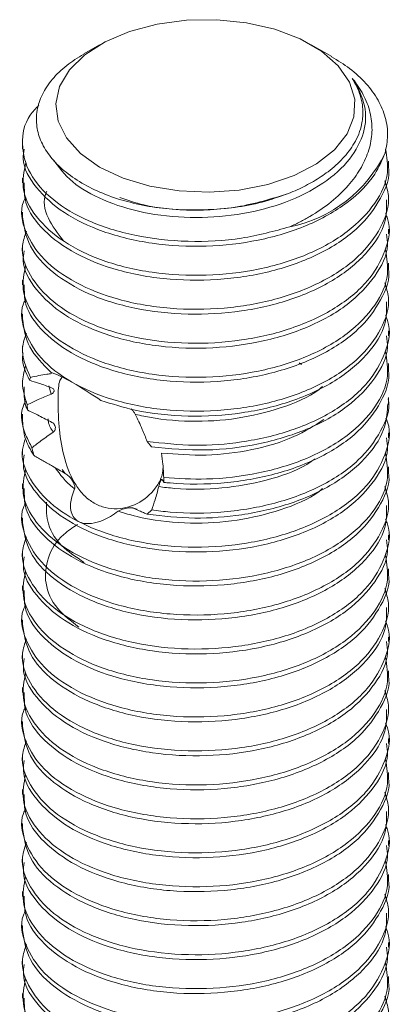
# Model space of a CAD drawing. Header units: millimetres. Extents: x 0 to 210, y 0 to 297.
# Tile 13 of 24: x 174.97 to 182.42, y 169.4 to 189.12. Entities that reach past the tile are written whole.
import ezdxf

# ---------------------------------------------------------------- set-up
doc = ezdxf.new("R2010")
doc.units = ezdxf.units.MM

msp = doc.modelspace()

# ---------------------------------------------------------------- linework, layer by layer
at = {"color": 7, "linetype": 'Continuous', "lineweight": 15}
for p, q in [((176.572, 188.618), (176.253, 188.434)), ((181.226, 188.381), (180.815, 188.618)), ((175.027, 186.627), (175.027, 186.529)), ((182.36, 186.189), (182.36, 186.287)), ((175.027, 185.947), (175.027, 185.849)), ((182.36, 185.509), (182.36, 185.606)), ((175.027, 185.266), (175.027, 185.168)), ((182.36, 184.828), (182.36, 184.926)), ((175.027, 184.586), (175.027, 184.488)), ((182.36, 184.147), (182.36, 184.246)), ((175.027, 183.905), (175.027, 183.807)), ((182.36, 183.467), (182.36, 183.565)), ((175.027, 183.225), (175.027, 183.127)), ((182.36, 182.787), (182.36, 182.885)), ((175.027, 182.578), (175.027, 182.446)), ((180.618, 182.21), (180.569, 182.245)), ((182.36, 182.106), (182.36, 182.231)), ((175.027, 181.89), (175.027, 181.766)), ((175.167, 181.898), (175.188, 181.956)), ((175.599, 181.619), (175.553, 181.783)), ((182.36, 181.426), (182.36, 181.552)), ((175.126, 181.302), (175.123, 181.407)), ((175.027, 181.22), (175.027, 181.085)), ((177.526, 180.673), (177.61, 180.562)), ((182.36, 180.745), (182.36, 180.843)), ((175.027, 180.503), (175.027, 180.405)), ((175.252, 180.394), (175.217, 180.546)), ((175.883, 180.032), (175.825, 180.111)), ((182.36, 180.065), (182.36, 180.163)), ((175.027, 179.823), (175.027, 179.725)), ((177.324, 179.318), (177.245, 179.336)), ((177.616, 179.299), (177.527, 179.214)), ((182.36, 179.385), (182.36, 179.482)), ((175.027, 179.142), (175.027, 179.044)), ((182.36, 178.704), (182.36, 178.802)), ((175.027, 178.461), (175.027, 178.364)), ((182.36, 178.023), (182.36, 178.121)), ((175.027, 177.781), (175.027, 177.683)), ((182.36, 177.343), (182.36, 177.441)), ((175.027, 177.101), (175.027, 177.003)), ((182.36, 176.663), (182.36, 176.761)), ((175.027, 176.42), (175.027, 176.323)), ((182.36, 175.982), (182.36, 176.08)), ((175.027, 175.74), (175.027, 175.642)), ((182.36, 175.302), (182.36, 175.399)), ((175.027, 175.059), (175.027, 174.961)), ((182.36, 174.621), (182.36, 174.719)), ((175.027, 174.379), (175.027, 174.281)), ((182.36, 173.941), (182.36, 174.039)), ((175.027, 173.699), (175.027, 173.601)), ((182.36, 173.26), (182.36, 173.358)), ((175.027, 173.018), (175.027, 172.92)), ((182.36, 172.58), (182.36, 172.678)), ((175.027, 172.337), (175.027, 172.24)), ((182.36, 171.899), (182.36, 171.997)), ((175.027, 171.657), (175.027, 171.559)), ((182.36, 171.219), (182.36, 171.317)), ((175.027, 170.977), (175.027, 170.879)), ((182.36, 170.539), (182.36, 170.637)), ((175.027, 170.296), (175.027, 170.198)), ((182.36, 169.858), (182.36, 169.956)), ((175.027, 169.616), (175.027, 169.518))]:
    msp.add_line(p, q, dxfattribs=at)
at = {"color": 7, "linetype": 'Continuous', "lineweight": 15, "flags": 128}
msp.add_lwpolyline([(176.572, 186.169), (177.042, 185.947), (177.58, 185.785), (178.164, 185.689), (178.769, 185.662), (179.371, 185.706), (179.946, 185.82), (180.469, 185.997), (180.919, 186.232), (181.279, 186.515), (181.532, 186.833), (181.669, 187.175), (181.685, 187.525), (181.578, 187.87), (181.352, 188.195), (181.018, 188.488), (180.589, 188.736), (180.082, 188.928), (179.519, 189.058), (178.921, 189.12), (178.314, 189.111), (177.723, 189.032), (177.171, 188.886), (176.682, 188.678), (176.275, 188.418), (175.967, 188.116), (175.771, 187.785), (175.694, 187.437), (175.74, 187.088), (175.907, 186.751), (176.188, 186.44), (176.572, 186.169)], dxfattribs=at)
at = {"color": 7, "linetype": 'Continuous', "lineweight": 15}
msp.add_arc((179.851, 187.633), 2.715, 281.3886, 334.118, dxfattribs=at)
for points, knots in [([(176.255, 188.431), (176.136, 188.358), (175.891, 188.205), (175.612, 187.929), (175.41, 187.626), (175.304, 187.303), (175.299, 186.981), (175.392, 186.664), (175.577, 186.366), (175.852, 186.088), (176.203, 185.843), (176.629, 185.633), (177.107, 185.472), (177.629, 185.361), (178.17, 185.305), (178.727, 185.301), (179.285, 185.352), (179.844, 185.457), (180.185, 185.578), (180.358, 185.639)], [0, 0, 0, 0, 0.055504, 0.114893, 0.176005, 0.235401, 0.296609, 0.354608, 0.414297, 0.472172, 0.531726, 0.589606, 0.649244, 0.705849, 0.764111, 0.820472, 0.878468, 0.938211, 1, 1, 1, 1]), ([(182.294, 186.448), (182.318, 186.565), (182.366, 186.803), (182.313, 187.161), (182.168, 187.513), (181.925, 187.844), (181.612, 188.14), (181.347, 188.301), (181.223, 188.376)], [0, 0, 0, 0, 0.1677926, 0.3402909, 0.5080834, 0.6805817, 0.8510681, 1, 1, 1, 1]), ([(181.702, 187.866), (181.784, 187.688), (181.944, 187.337), (181.874, 186.781), (181.566, 186.248), (180.996, 185.769), (180.226, 185.407), (179.33, 185.194), (178.378, 185.133), (177.443, 185.234), (176.631, 185.487), (175.98, 185.86), (175.748, 186.171), (175.63, 186.329)], [0, 0, 0, 0, 0.087725, 0.173219, 0.263153, 0.356757, 0.450362, 0.540296, 0.63213, 0.726252, 0.818536, 0.90822, 1, 1, 1, 1]), ([(180.358, 185.639), (180.417, 185.664), (180.594, 185.737), (180.867, 185.879), (181.182, 186.088), (181.465, 186.342), (181.658, 186.6), (181.771, 186.83), (181.822, 186.999), (181.846, 187.148), (181.851, 187.271), (181.844, 187.389), (181.825, 187.5), (181.795, 187.609), (181.746, 187.742), (181.691, 187.848), (181.649, 187.918), (181.641, 187.934), (181.638, 187.94), (181.637, 187.943), (181.637, 187.944), (181.637, 187.944), (181.637, 187.944), (181.638, 187.944), (181.639, 187.943), (181.64, 187.942), (181.643, 187.939), (181.653, 187.929), (181.667, 187.912), (181.682, 187.893), (181.692, 187.879), (181.697, 187.873), (181.7, 187.869), (181.701, 187.868), (181.702, 187.867), (181.702, 187.866), (181.702, 187.866), (181.702, 187.866), (181.702, 187.866), (181.702, 187.866), (181.702, 187.866), (181.702, 187.866), (181.702, 187.866), (181.702, 187.866)], [0, 0, 0, 0, 0.046089, 0.138417, 0.232381, 0.349224, 0.469456, 0.540891, 0.613085, 0.660109, 0.707344, 0.749853, 0.792511, 0.833478, 0.874567, 0.94748, 0.961206, 0.966961, 0.969762, 0.970769, 0.97174, 0.972203, 0.972569, 0.972823, 0.973077, 0.973387, 0.973921, 0.975611, 0.983423, 0.991701, 0.99585, 0.997925, 0.998962, 0.999481, 0.999741, 0.99987, 0.999935, 0.999968, 0.999984, 0.999992, 0.999996, 0.999998, 1, 1, 1, 1]), ([(181.702, 187.866), (181.774, 187.756), (181.918, 187.532), (182.024, 187.179), (182.044, 186.819), (181.968, 186.468), (181.808, 186.122), (181.561, 185.785), (181.224, 185.462), (180.881, 185.227), (180.593, 185.068), (180.456, 185.004), (180.387, 184.972)], [0, 0, 0, 0, 0.108039, 0.219211, 0.32725, 0.438407, 0.547658, 0.659562, 0.778457, 0.900801, 0.950281, 1, 1, 1, 1]), ([(175.355, 187.407), (175.293, 187.342), (175.07, 187.105), (174.985, 186.625), (175.129, 186.036), (175.603, 185.499), (176.332, 185.064), (177.267, 184.77), (178.331, 184.653), (179.419, 184.707), (180.069, 184.885), (180.387, 184.972)], [0, 0, 0, 0, 0.04504, 0.162629, 0.284774, 0.406315, 0.52309, 0.643248, 0.765798, 0.885371, 1, 1, 1, 1]), ([(175.089, 186.239), (175.057, 186.078), (174.985, 185.716), (175.262, 185.166), (175.819, 184.66), (176.625, 184.267), (177.612, 184.029), (178.697, 183.972), (179.772, 184.095), (180.757, 184.393), (181.574, 184.853), (182.123, 185.426), (182.391, 186.002), (182.331, 186.37), (182.305, 186.527)], [0, 0, 0, 0, 0.0711118, 0.1596743, 0.2465061, 0.3308958, 0.4187305, 0.5069994, 0.5919735, 0.6779229, 0.7664366, 0.8536472, 0.9379187, 1, 1, 1, 1]), ([(182.294, 186.448), (182.234, 186.306), (182.085, 185.951), (181.569, 185.435), (180.758, 184.975), (179.772, 184.677), (178.697, 184.554), (177.612, 184.612), (176.626, 184.85), (175.817, 185.243), (175.271, 185.749), (175.011, 186.201), (175.051, 186.465), (175.061, 186.528)], [0, 0, 0, 0, 0.067245, 0.167621, 0.269496, 0.36842, 0.466222, 0.567816, 0.66891, 0.766039, 0.865979, 0.967911, 1, 1, 1, 1]), ([(182.358, 186.189), (182.358, 186.185), (182.411, 185.971), (182.228, 185.535), (181.796, 184.937), (181.051, 184.432), (180.115, 184.077), (179.061, 183.896), (177.97, 183.891), (176.937, 184.072), (176.062, 184.416), (175.422, 184.89), (175.06, 185.387), (175.062, 185.719), (175.063, 185.85)], [0, 0, 0, 0, 0.001387, 0.093262, 0.186182, 0.281879, 0.376172, 0.467282, 0.561931, 0.657524, 0.749905, 0.842279, 0.93787, 1, 1, 1, 1]), ([(175.087, 185.562), (175.073, 185.532), (174.963, 185.31), (175.061, 184.867), (175.41, 184.308), (176.066, 183.834), (176.936, 183.489), (177.97, 183.309), (179.061, 183.313), (180.115, 183.494), (181.052, 183.849), (181.793, 184.354), (182.241, 184.953), (182.415, 185.484), (182.319, 185.793), (182.289, 185.891)], [0, 0, 0, 0, 0.013719, 0.100654, 0.188451, 0.273293, 0.358142, 0.445941, 0.532872, 0.616554, 0.703158, 0.791053, 0.876397, 0.960781, 1, 1, 1, 1]), ([(175.846, 184.693), (175.733, 184.841), (175.5, 185.145), (175.426, 185.501), (175.508, 185.676), (175.512, 185.684)], [0, 0, 0, 0, 0.471464, 0.976243, 1, 1, 1, 1]), ([(180.358, 185.639), (180.022, 185.534), (179.399, 185.34), (178.38, 185.29), (177.558, 185.359), (177.135, 185.505), (176.979, 185.559)], [0, 0, 0, 0, 0.310524, 0.573765, 0.843565, 1, 1, 1, 1]), ([(182.325, 185.51), (182.325, 185.362), (182.325, 185.001), (181.968, 184.448), (181.328, 183.905), (180.444, 183.496), (179.421, 183.256), (178.333, 183.192), (177.267, 183.311), (176.332, 183.604), (175.607, 184.04), (175.119, 184.574), (175.059, 184.971), (175.029, 185.168)], [0, 0, 0, 0, 0.063252, 0.15474, 0.24996, 0.345184, 0.436677, 0.530097, 0.625845, 0.719728, 0.810963, 0.905921, 1, 1, 1, 1]), ([(175.105, 184.883), (175.072, 184.787), (174.969, 184.493), (175.143, 183.993), (175.6, 183.458), (176.334, 183.022), (177.267, 182.729), (178.334, 182.609), (179.421, 182.674), (180.445, 182.914), (181.324, 183.323), (181.981, 183.866), (182.322, 184.483), (182.425, 184.96), (182.317, 185.204), (182.302, 185.237)], [0, 0, 0, 0, 0.042457, 0.129794, 0.216697, 0.300192, 0.38611, 0.473735, 0.559229, 0.64296, 0.730105, 0.817247, 0.900974, 0.986475, 1, 1, 1, 1]), ([(182.323, 184.827), (182.333, 184.751), (182.371, 184.464), (182.117, 183.968), (181.576, 183.394), (180.757, 182.934), (179.773, 182.636), (178.698, 182.513), (177.613, 182.571), (176.627, 182.808), (175.817, 183.201), (175.271, 183.707), (175.011, 184.16), (175.051, 184.424), (175.061, 184.487)], [0, 0, 0, 0, 0.032497, 0.123621, 0.217921, 0.313633, 0.406575, 0.498456, 0.593901, 0.68888, 0.780134, 0.874024, 0.969788, 1, 1, 1, 1]), ([(175.089, 184.198), (175.057, 184.036), (174.986, 183.674), (175.263, 183.125), (175.819, 182.619), (176.626, 182.226), (177.613, 181.988), (178.698, 181.931), (179.773, 182.053), (180.758, 182.352), (181.574, 182.812), (182.124, 183.385), (182.393, 183.969), (182.33, 184.345), (182.303, 184.51)], [0, 0, 0, 0, 0.070939, 0.159216, 0.245765, 0.329883, 0.417436, 0.505419, 0.590116, 0.675791, 0.76402, 0.850947, 0.934947, 1, 1, 1, 1]), ([(182.358, 184.147), (182.358, 184.144), (182.411, 183.93), (182.228, 183.494), (181.797, 182.896), (181.051, 182.391), (180.116, 182.036), (179.062, 181.854), (177.971, 181.85), (176.938, 182.03), (176.063, 182.375), (175.422, 182.848), (175.06, 183.345), (175.062, 183.677), (175.063, 183.808)], [0, 0, 0, 0, 0.0013232, 0.0932009, 0.1861182, 0.2818146, 0.3761093, 0.4672195, 0.5618666, 0.6574599, 0.7498445, 0.8422153, 0.9378054, 1, 1, 1, 1]), ([(175.088, 183.521), (175.073, 183.491), (174.963, 183.268), (175.061, 182.825), (175.41, 182.266), (176.066, 181.792), (176.937, 181.448), (177.971, 181.267), (179.062, 181.272), (180.116, 181.453), (181.052, 181.808), (181.793, 182.313), (182.241, 182.912), (182.415, 183.443), (182.319, 183.752), (182.289, 183.85)], [0, 0, 0, 0, 0.013778, 0.100714, 0.18851, 0.273348, 0.3582, 0.445998, 0.532927, 0.616608, 0.703214, 0.791107, 0.876447, 0.960833, 1, 1, 1, 1]), ([(182.325, 183.468), (182.325, 183.321), (182.325, 182.959), (181.968, 182.407), (181.328, 181.864), (180.445, 181.455), (179.422, 181.215), (178.336, 181.152), (177.359, 181.254), (176.821, 181.423), (176.598, 181.494)], [0, 0, 0, 0, 0.091091, 0.222972, 0.360233, 0.497504, 0.629398, 0.764061, 0.902086, 1, 1, 1, 1]), ([(175.602, 182.052), (175.435, 182.22), (175.102, 182.555), (175.053, 182.937), (175.029, 183.127)], [0, 0, 0, 0, 0.502845, 1, 1, 1, 1]), ([(177.526, 180.673), (177.841, 180.637), (178.463, 180.567), (179.464, 180.644), (180.446, 180.872), (181.325, 181.282), (181.981, 181.825), (182.322, 182.442), (182.425, 182.919), (182.317, 183.163), (182.302, 183.196)], [0, 0, 0, 0, 0.130254, 0.257115, 0.398256, 0.545151, 0.692036, 0.833164, 0.977289, 1, 1, 1, 1]), ([(175.104, 182.835), (175.07, 182.741), (174.964, 182.446), (175.098, 182.154), (175.188, 181.956)], [0, 0, 0, 0, 0.32026, 1, 1, 1, 1]), ([(182.323, 182.786), (182.333, 182.71), (182.371, 182.423), (182.117, 181.927), (181.577, 181.353), (180.757, 180.893), (179.775, 180.597), (178.688, 180.463), (177.976, 180.529), (177.61, 180.562)], [0, 0, 0, 0, 0.054469, 0.207503, 0.365865, 0.526603, 0.682694, 0.836994, 1, 1, 1, 1]), ([(175.167, 181.898), (175.091, 182.055), (175.003, 182.237), (175.035, 182.422), (175.04, 182.446)], [0, 0, 0, 0, 0.869114, 1, 1, 1, 1]), ([(177.857, 179.949), (178.142, 179.931), (178.774, 179.892), (179.775, 180.014), (180.758, 180.31), (181.575, 180.771), (182.124, 181.345), (182.393, 181.928), (182.33, 182.304), (182.303, 182.468)], [0, 0, 0, 0, 0.122576, 0.272847, 0.424862, 0.581404, 0.735632, 0.88467, 1, 1, 1, 1]), ([(175.085, 182.18), (175.056, 182.066), (174.99, 181.807), (175.075, 181.55), (175.123, 181.407)], [0, 0, 0, 0, 0.441439, 1, 1, 1, 1]), ([(175.602, 182.052), (175.609, 182.049), (175.746, 182.003), (176.057, 181.853), (176.427, 181.607), (176.598, 181.494)], [0, 0, 0, 0, 0.029569, 0.551167, 1, 1, 1, 1]), ([(182.358, 182.106), (182.359, 182.103), (182.4, 181.888), (182.233, 181.454), (181.796, 180.855), (181.052, 180.35), (180.116, 179.994), (179.063, 179.813), (178.297, 179.809), (177.901, 179.847), (177.859, 179.851)], [0, 0, 0, 0, 0.002207, 0.162524, 0.324644, 0.491618, 0.656152, 0.815124, 0.980264, 1, 1, 1, 1]), ([(175.167, 181.898), (175.231, 181.877), (175.336, 181.844), (175.485, 181.793), (175.569, 181.762), (175.611, 181.747)], [0, 0, 0, 0, 0.440942, 0.720472, 1, 1, 1, 1]), ([(175.611, 182.032), (175.579, 182.027), (175.493, 182.016), (175.352, 181.991), (175.243, 181.967), (175.188, 181.956)], [0, 0, 0, 0, 0.230655, 0.615141, 1, 1, 1, 1]), ([(175.816, 181.951), (175.797, 181.927), (175.758, 181.876), (175.744, 181.696), (175.736, 181.474), (175.743, 181.206), (175.771, 180.818), (175.854, 180.311), (176.038, 179.859), (176.26, 179.58), (176.46, 179.426), (176.685, 179.336), (177.001, 179.305), (177.395, 179.424), (177.693, 179.709), (177.828, 179.971), (177.841, 180.102), (177.846, 180.151)], [0, 0, 0, 0, 0.050051, 0.103931, 0.158203, 0.211708, 0.26581, 0.373689, 0.481651, 0.535753, 0.589616, 0.643222, 0.69725, 0.804948, 0.91296, 0.967093, 1, 1, 1, 1]), ([(175.126, 181.302), (175.116, 181.327), (175.051, 181.478), (175.058, 181.636), (175.063, 181.767)], [0, 0, 0, 0, 0.163663, 1, 1, 1, 1]), ([(175.611, 181.747), (175.62, 181.743), (175.638, 181.734), (175.655, 181.715), (175.661, 181.693), (175.657, 181.669), (175.64, 181.644), (175.619, 181.628), (175.603, 181.621), (175.599, 181.619)], [0, 0, 0, 0, 0.144876, 0.289623, 0.438027, 0.59567, 0.762566, 0.93584, 1, 1, 1, 1]), ([(181.041, 181.773), (181.016, 181.75), (180.805, 181.567), (180.214, 181.331), (179.334, 181.109), (178.379, 181.052), (177.692, 181.123), (177.344, 181.203), (177.288, 181.216)], [0, 0, 0, 0, 0.03212, 0.265748, 0.490217, 0.719404, 0.954316, 1, 1, 1, 1]), ([(175.088, 181.48), (175.073, 181.449), (174.963, 181.226), (175.033, 180.899), (175.175, 180.628), (175.217, 180.546)], [0, 0, 0, 0, 0.099933, 0.727824, 1, 1, 1, 1]), ([(175.599, 181.619), (175.556, 181.602), (175.47, 181.566), (175.311, 181.497), (175.196, 181.442), (175.123, 181.407)], [0, 0, 0, 0, 0.27018, 0.540362, 1, 1, 1, 1]), ([(177.616, 179.299), (177.739, 179.283), (178.211, 179.224), (179.064, 179.232), (180.116, 179.412), (181.052, 179.767), (181.796, 180.272), (182.232, 180.871), (182.404, 181.305), (182.359, 181.52), (182.358, 181.523)], [0, 0, 0, 0, 0.055811, 0.214874, 0.367996, 0.526475, 0.687305, 0.84346, 0.997877, 1, 1, 1, 1]), ([(175.126, 181.302), (175.203, 181.264), (175.324, 181.205), (175.488, 181.121), (175.574, 181.076), (175.618, 181.054)], [0, 0, 0, 0, 0.470864, 0.735433, 1, 1, 1, 1]), ([(177.288, 181.216), (177.276, 181.236), (177.256, 181.273), (177.223, 181.306), (177.208, 181.322)], [0, 0, 0, 0, 0.543156, 1, 1, 1, 1]), ([(182.348, 181.426), (182.339, 181.279), (182.316, 180.919), (181.972, 180.366), (181.328, 179.823), (180.446, 179.413), (179.465, 179.185), (178.464, 179.108), (177.842, 179.178), (177.527, 179.214)], [0, 0, 0, 0, 0.104756, 0.256417, 0.414266, 0.572131, 0.723813, 0.860082, 1, 1, 1, 1]), ([(175.086, 180.73), (175.062, 180.657), (174.971, 180.386), (175.145, 179.909), (175.601, 179.374), (176.335, 178.939), (177.268, 178.646), (178.335, 178.526), (179.423, 178.591), (180.446, 178.831), (181.325, 179.241), (181.981, 179.784), (182.322, 180.401), (182.426, 180.873), (182.321, 181.111), (182.309, 181.139)], [0, 0, 0, 0, 0.032619, 0.12106, 0.209055, 0.293601, 0.380608, 0.469338, 0.555905, 0.640696, 0.728943, 0.817181, 0.90196, 0.988545, 1, 1, 1, 1]), ([(175.252, 180.394), (175.186, 180.508), (175.055, 180.733), (175.037, 180.969), (175.028, 181.085)], [0, 0, 0, 0, 0.507483, 1, 1, 1, 1]), ([(175.643, 180.859), (175.6, 180.926), (175.545, 181.011), (175.541, 181.101), (175.54, 181.122)], [0, 0, 0, 0, 0.775407, 1, 1, 1, 1]), ([(177.526, 180.673), (177.494, 180.754), (177.441, 180.886), (177.36, 181.067), (177.312, 181.166), (177.288, 181.216)], [0, 0, 0, 0, 0.432487, 0.716136, 1, 1, 1, 1]), ([(181.067, 181.112), (180.877, 180.99), (180.467, 180.728), (179.636, 180.488), (178.714, 180.368), (178.113, 180.416), (177.815, 180.439)], [0, 0, 0, 0, 0.227038, 0.488566, 0.747091, 1, 1, 1, 1]), ([(175.618, 181.054), (175.63, 181.046), (175.654, 181.03), (175.677, 180.994), (175.688, 180.952), (175.683, 180.911), (175.666, 180.878), (175.65, 180.865), (175.643, 180.859)], [0, 0, 0, 0, 0.1822795, 0.3644025, 0.5498159, 0.7290077, 0.8917005, 1, 1, 1, 1]), ([(182.324, 180.744), (182.333, 180.669), (182.372, 180.382), (182.117, 179.886), (181.577, 179.312), (180.758, 178.852), (179.775, 178.553), (178.699, 178.43), (177.614, 178.488), (176.628, 178.725), (175.818, 179.118), (175.272, 179.624), (175.012, 180.076), (175.052, 180.341), (175.061, 180.404)], [0, 0, 0, 0, 0.032371, 0.123496, 0.217791, 0.313504, 0.406452, 0.498328, 0.593771, 0.688754, 0.780009, 0.873894, 0.969658, 1, 1, 1, 1]), ([(175.643, 180.859), (175.603, 180.832), (175.522, 180.776), (175.379, 180.672), (175.279, 180.594), (175.217, 180.546)], [0, 0, 0, 0, 0.279373, 0.558746, 1, 1, 1, 1]), ([(175.089, 180.115), (175.057, 179.953), (174.986, 179.591), (175.263, 179.041), (175.82, 178.535), (176.627, 178.143), (177.614, 177.905), (178.699, 177.848), (179.774, 177.971), (180.759, 178.269), (181.575, 178.73), (182.124, 179.304), (182.393, 179.887), (182.33, 180.263), (182.303, 180.427)], [0, 0, 0, 0, 0.071051, 0.159328, 0.245871, 0.329992, 0.417547, 0.505528, 0.59022, 0.6759, 0.764129, 0.851051, 0.935051, 1, 1, 1, 1]), ([(175.252, 180.394), (175.315, 180.357), (175.44, 180.284), (175.651, 180.162), (175.798, 180.079), (175.883, 180.032)], [0, 0, 0, 0, 0.298565, 0.597079, 1, 1, 1, 1]), ([(180.892, 180.326), (180.838, 180.286), (180.578, 180.097), (179.928, 179.88), (179.02, 179.712), (178.273, 179.704), (177.862, 179.754), (177.757, 179.766)], [0, 0, 0, 0, 0.073597, 0.353032, 0.623015, 0.903482, 1, 1, 1, 1]), ([(177.857, 179.949), (177.855, 179.993), (177.852, 180.082), (177.839, 180.245), (177.825, 180.364), (177.815, 180.439)], [0, 0, 0, 0, 0.268806, 0.537611, 1, 1, 1, 1]), ([(176.072, 179.719), (176.059, 179.729), (175.891, 179.858), (175.783, 180.006), (175.684, 180.144)], [0, 0, 0, 0, 0.073928, 1, 1, 1, 1]), ([(182.358, 180.064), (182.359, 180.062), (182.411, 179.847), (182.229, 179.412), (181.797, 178.814), (181.052, 178.309), (180.117, 177.953), (179.063, 177.772), (177.972, 177.767), (176.939, 177.947), (176.064, 178.291), (175.423, 178.765), (175.06, 179.262), (175.062, 179.594), (175.063, 179.726)], [0, 0, 0, 0, 0.001196, 0.093079, 0.18599, 0.281686, 0.375985, 0.467094, 0.561737, 0.657332, 0.749723, 0.842087, 0.937675, 1, 1, 1, 1]), ([(175.883, 180.032), (175.908, 180.014), (175.978, 179.964), (176.036, 179.875), (176.069, 179.794), (176.08, 179.75), (176.074, 179.727), (176.072, 179.719)], [0, 0, 0, 0, 0.227315, 0.636762, 0.799605, 0.936706, 1, 1, 1, 1]), ([(177.757, 179.766), (177.759, 179.776), (177.764, 179.797), (177.775, 179.829), (177.787, 179.859), (177.799, 179.886), (177.81, 179.905), (177.816, 179.911), (177.819, 179.909), (177.819, 179.909)], [0, 0, 0, 0, 0.138593, 0.276921, 0.422068, 0.582099, 0.756077, 0.938099, 1, 1, 1, 1]), ([(177.819, 179.909), (177.822, 179.906), (177.828, 179.901), (177.835, 179.893), (177.842, 179.885), (177.849, 179.875), (177.855, 179.864), (177.858, 179.855), (177.859, 179.851)], [0, 0, 0, 0, 0.133093, 0.266211, 0.399304, 0.532424, 0.766138, 1, 1, 1, 1]), ([(177.857, 179.949), (177.858, 179.929), (177.86, 179.896), (177.859, 179.863), (177.859, 179.851)], [0, 0, 0, 0, 0.61684, 1, 1, 1, 1]), ([(175.088, 179.438), (175.073, 179.408), (174.963, 179.185), (175.061, 178.742), (175.411, 178.183), (176.067, 177.709), (176.938, 177.364), (177.972, 177.185), (179.063, 177.189), (180.117, 177.371), (181.053, 177.726), (181.794, 178.231), (182.242, 178.83), (182.415, 179.361), (182.319, 179.67), (182.289, 179.767)], [0, 0, 0, 0, 0.013896, 0.100835, 0.188627, 0.273458, 0.358315, 0.446113, 0.533037, 0.616716, 0.703325, 0.791215, 0.876549, 0.960938, 1, 1, 1, 1]), ([(176.072, 179.719), (176.051, 179.666), (175.996, 179.524), (175.977, 179.329), (176.035, 179.161), (176.133, 179.066), (176.267, 179.023), (176.436, 179.024), (176.616, 179.077), (176.795, 179.166), (176.894, 179.237), (176.944, 179.273)], [0, 0, 0, 0, 0.106834, 0.288215, 0.388499, 0.48952, 0.577477, 0.663918, 0.79458, 0.895767, 1, 1, 1, 1]), ([(181.042, 179.731), (181.016, 179.709), (180.805, 179.526), (180.214, 179.29), (179.335, 179.068), (178.38, 179.011), (177.56, 179.093), (177.113, 179.224), (176.944, 179.273)], [0, 0, 0, 0, 0.0292413, 0.2423475, 0.4471006, 0.6561461, 0.87042, 1, 1, 1, 1]), ([(177.616, 179.299), (177.64, 179.367), (177.679, 179.478), (177.724, 179.634), (177.746, 179.722), (177.757, 179.766)], [0, 0, 0, 0, 0.441247, 0.720624, 1, 1, 1, 1]), ([(182.325, 179.386), (182.325, 179.238), (182.325, 178.877), (181.969, 178.325), (181.329, 177.782), (180.446, 177.373), (179.424, 177.133), (178.336, 177.068), (177.269, 177.187), (176.334, 177.48), (175.608, 177.915), (175.12, 178.449), (175.059, 178.846), (175.029, 179.044)], [0, 0, 0, 0, 0.063067, 0.154549, 0.249765, 0.344994, 0.436493, 0.529904, 0.625652, 0.719543, 0.810774, 0.905728, 1, 1, 1, 1]), ([(176.265, 178.249), (176.125, 178.34), (175.781, 178.564), (175.502, 178.989), (175.506, 179.309), (175.508, 179.455)], [0, 0, 0, 0, 0.271799, 0.668076, 1, 1, 1, 1]), ([(176.944, 179.273), (176.953, 179.279), (176.982, 179.297), (177.058, 179.321), (177.147, 179.342), (177.216, 179.346), (177.24, 179.338), (177.245, 179.336)], [0, 0, 0, 0, 0.072023, 0.246198, 0.622719, 0.92165, 1, 1, 1, 1]), ([(177.245, 179.336), (177.287, 179.317), (177.359, 179.285), (177.452, 179.246), (177.502, 179.225), (177.527, 179.214)], [0, 0, 0, 0, 0.403722, 0.701669, 1, 1, 1, 1]), ([(175.105, 178.759), (175.072, 178.662), (174.969, 178.368), (175.143, 177.868), (175.602, 177.333), (176.336, 176.897), (177.269, 176.604), (178.336, 176.485), (179.423, 176.55), (180.447, 176.79), (181.326, 177.2), (181.982, 177.743), (182.322, 178.36), (182.425, 178.837), (182.317, 179.08), (182.302, 179.113)], [0, 0, 0, 0, 0.04263, 0.129968, 0.216864, 0.300354, 0.386278, 0.473901, 0.559385, 0.64312, 0.730268, 0.817404, 0.901124, 0.986631, 1, 1, 1, 1]), ([(176.154, 176.952), (176, 177.073), (175.663, 177.336), (175.454, 177.826), (175.508, 178.338), (175.742, 178.752), (176.03, 178.943), (176.126, 179.007)], [0, 0, 0, 0, 0.198877, 0.434039, 0.663518, 0.888191, 1, 1, 1, 1]), ([(182.324, 178.703), (182.334, 178.628), (182.372, 178.341), (182.118, 177.845), (181.578, 177.271), (180.759, 176.811), (179.775, 176.512), (178.7, 176.389), (177.615, 176.446), (176.628, 176.684), (175.819, 177.076), (175.272, 177.582), (175.012, 178.035), (175.052, 178.299), (175.061, 178.363)], [0, 0, 0, 0, 0.032308, 0.123433, 0.217726, 0.313439, 0.406391, 0.498264, 0.593706, 0.68869, 0.779947, 0.873829, 0.969594, 1, 1, 1, 1]), ([(175.089, 178.074), (175.057, 177.912), (174.986, 177.549), (175.264, 176.999), (175.821, 176.494), (176.628, 176.101), (177.615, 175.864), (178.7, 175.807), (179.775, 175.93), (180.759, 176.228), (181.576, 176.689), (182.125, 177.263), (182.393, 177.846), (182.33, 178.222), (182.303, 178.386)], [0, 0, 0, 0, 0.071107, 0.159384, 0.245925, 0.330046, 0.417603, 0.505582, 0.590271, 0.675954, 0.764183, 0.851103, 0.935103, 1, 1, 1, 1]), ([(182.358, 178.023), (182.359, 178.021), (182.411, 177.806), (182.229, 177.371), (181.798, 176.773), (181.053, 176.267), (180.118, 175.912), (179.064, 175.73), (177.973, 175.726), (176.94, 175.905), (176.064, 176.25), (175.424, 176.723), (175.06, 177.22), (175.062, 177.553), (175.063, 177.684)], [0, 0, 0, 0, 0.001133, 0.093019, 0.185926, 0.281621, 0.375922, 0.467031, 0.561672, 0.657268, 0.749662, 0.842023, 0.93761, 1, 1, 1, 1]), ([(175.088, 177.397), (175.073, 177.366), (174.963, 177.143), (175.061, 176.7), (175.411, 176.141), (176.068, 175.667), (176.939, 175.323), (177.973, 175.143), (179.064, 175.148), (180.118, 175.33), (181.054, 175.685), (181.794, 176.19), (182.242, 176.789), (182.415, 177.32), (182.319, 177.629), (182.289, 177.726)], [0, 0, 0, 0, 0.013955, 0.100895, 0.188686, 0.273513, 0.358372, 0.446171, 0.533092, 0.61677, 0.70338, 0.79127, 0.876599, 0.96099, 1, 1, 1, 1]), ([(182.325, 177.344), (182.325, 177.197), (182.325, 176.836), (181.969, 176.284), (181.33, 175.741), (180.447, 175.332), (179.424, 175.091), (178.336, 175.026), (177.27, 175.146), (176.334, 175.438), (175.608, 175.873), (175.12, 176.407), (175.059, 176.805), (175.028, 177.003)], [0, 0, 0, 0, 0.063005, 0.154486, 0.2497, 0.34493, 0.436431, 0.529839, 0.625587, 0.719481, 0.810711, 0.905663, 1, 1, 1, 1]), ([(175.105, 176.718), (175.072, 176.621), (174.969, 176.327), (175.143, 175.826), (175.602, 175.291), (176.336, 174.855), (177.269, 174.563), (178.336, 174.444), (179.424, 174.509), (180.448, 174.749), (181.326, 175.159), (181.982, 175.702), (182.323, 176.319), (182.425, 176.796), (182.317, 177.039), (182.302, 177.072)], [0, 0, 0, 0, 0.042687, 0.130026, 0.21692, 0.300408, 0.386334, 0.473956, 0.559437, 0.643173, 0.730322, 0.817456, 0.901174, 0.986683, 1, 1, 1, 1]), ([(182.324, 176.662), (182.334, 176.587), (182.372, 176.3), (182.118, 175.805), (181.578, 175.23), (180.759, 174.77), (179.776, 174.471), (178.701, 174.348), (177.616, 174.405), (176.629, 174.642), (175.819, 175.034), (175.272, 175.54), (175.012, 175.993), (175.052, 176.258), (175.061, 176.321)], [0, 0, 0, 0, 0.032245, 0.123371, 0.217661, 0.313375, 0.406329, 0.4982, 0.593641, 0.688627, 0.779885, 0.873764, 0.969529, 1, 1, 1, 1]), ([(175.089, 176.032), (175.057, 175.87), (174.986, 175.507), (175.264, 174.958), (175.821, 174.452), (176.628, 174.06), (177.616, 173.822), (178.701, 173.765), (179.776, 173.889), (180.76, 174.187), (181.576, 174.648), (182.125, 175.222), (182.393, 175.805), (182.33, 176.181), (182.303, 176.344)], [0, 0, 0, 0, 0.071163, 0.15944, 0.245978, 0.3301, 0.417658, 0.505636, 0.590323, 0.676008, 0.764238, 0.851155, 0.935155, 1, 1, 1, 1]), ([(182.358, 175.982), (182.359, 175.979), (182.411, 175.765), (182.229, 175.33), (181.798, 174.732), (181.054, 174.226), (180.119, 173.871), (179.065, 173.689), (177.973, 173.684), (176.941, 173.864), (176.065, 174.208), (175.424, 174.681), (175.06, 175.179), (175.062, 175.511), (175.063, 175.643)], [0, 0, 0, 0, 0.00107, 0.092958, 0.185862, 0.281556, 0.37586, 0.466969, 0.561607, 0.657204, 0.749602, 0.841959, 0.937545, 1, 1, 1, 1]), ([(175.088, 175.356), (175.073, 175.325), (174.963, 175.101), (175.061, 174.658), (175.411, 174.099), (176.068, 173.626), (176.94, 173.281), (177.974, 173.102), (179.065, 173.107), (180.118, 173.288), (181.055, 173.644), (181.795, 174.149), (182.242, 174.748), (182.415, 175.279), (182.319, 175.587), (182.289, 175.685)], [0, 0, 0, 0, 0.014014, 0.100955, 0.188745, 0.273568, 0.35843, 0.446228, 0.533147, 0.616824, 0.703435, 0.791324, 0.87665, 0.961043, 1, 1, 1, 1]), ([(182.325, 175.303), (182.325, 175.156), (182.325, 174.795), (181.97, 174.243), (181.33, 173.7), (180.448, 173.291), (179.425, 173.05), (178.337, 172.985), (177.271, 173.104), (176.335, 173.396), (175.609, 173.832), (175.12, 174.366), (175.059, 174.763), (175.028, 174.961)], [0, 0, 0, 0, 0.062943, 0.154422, 0.249635, 0.344867, 0.43637, 0.529775, 0.625523, 0.719419, 0.810649, 0.905598, 1, 1, 1, 1]), ([(175.105, 174.676), (175.072, 174.579), (174.969, 174.285), (175.144, 173.784), (175.602, 173.249), (176.337, 172.814), (177.27, 172.521), (178.337, 172.402), (179.425, 172.468), (180.448, 172.708), (181.327, 173.118), (181.982, 173.661), (182.323, 174.278), (182.425, 174.755), (182.317, 174.998), (182.302, 175.031)], [0, 0, 0, 0, 0.042744, 0.130084, 0.216976, 0.300462, 0.38639, 0.474011, 0.559489, 0.643227, 0.730376, 0.817508, 0.901223, 0.986735, 1, 1, 1, 1]), ([(182.324, 174.62), (182.334, 174.545), (182.372, 174.259), (182.118, 173.764), (181.579, 173.189), (180.76, 172.729), (179.777, 172.43), (178.702, 172.306), (177.616, 172.363), (176.63, 172.6), (175.82, 172.993), (175.272, 173.499), (175.012, 173.951), (175.052, 174.216), (175.061, 174.28)], [0, 0, 0, 0, 0.032181, 0.123308, 0.217596, 0.31331, 0.406268, 0.498136, 0.593576, 0.688563, 0.779822, 0.873699, 0.969464, 1, 1, 1, 1]), ([(175.088, 173.991), (175.057, 173.829), (174.986, 173.466), (175.264, 172.916), (175.822, 172.41), (176.629, 172.018), (177.617, 171.781), (178.702, 171.724), (179.777, 171.847), (180.761, 172.146), (181.577, 172.607), (182.125, 173.181), (182.393, 173.764), (182.33, 174.139), (182.303, 174.303)], [0, 0, 0, 0, 0.07122, 0.159496, 0.246031, 0.330154, 0.417714, 0.50569, 0.590374, 0.676063, 0.764292, 0.851207, 0.935208, 1, 1, 1, 1]), ([(182.358, 173.94), (182.359, 173.938), (182.411, 173.724), (182.229, 173.289), (181.799, 172.691), (181.054, 172.185), (180.119, 171.83), (179.066, 171.648), (177.974, 171.643), (176.941, 171.822), (176.065, 172.167), (175.424, 172.64), (175.06, 173.137), (175.062, 173.47), (175.063, 173.602)], [0, 0, 0, 0, 0.001006, 0.092897, 0.185798, 0.281492, 0.375798, 0.466906, 0.561542, 0.657139, 0.749541, 0.841894, 0.93748, 1, 1, 1, 1]), ([(175.088, 173.314), (175.073, 173.283), (174.963, 173.06), (175.062, 172.617), (175.412, 172.057), (176.069, 171.584), (176.94, 171.24), (177.974, 171.06), (179.066, 171.065), (180.119, 171.247), (181.055, 171.603), (181.795, 172.108), (182.242, 172.707), (182.415, 173.238), (182.319, 173.546), (182.289, 173.644)], [0, 0, 0, 0, 0.014073, 0.101016, 0.188804, 0.273623, 0.358487, 0.446286, 0.533202, 0.616878, 0.703491, 0.791378, 0.876701, 0.961095, 1, 1, 1, 1]), ([(182.325, 173.261), (182.325, 173.115), (182.325, 172.754), (181.97, 172.202), (181.331, 171.659), (180.448, 171.249), (179.426, 171.009), (178.338, 170.944), (177.271, 171.063), (176.336, 171.355), (175.609, 171.79), (175.12, 172.324), (175.059, 172.722), (175.028, 172.92)], [0, 0, 0, 0, 0.062881, 0.154358, 0.24957, 0.344803, 0.436308, 0.529711, 0.625458, 0.719357, 0.810586, 0.905534, 1, 1, 1, 1]), ([(175.105, 172.635), (175.072, 172.538), (174.969, 172.243), (175.144, 171.743), (175.603, 171.208), (176.337, 170.772), (177.271, 170.48), (178.338, 170.361), (179.426, 170.426), (180.449, 170.667), (181.327, 171.077), (181.983, 171.62), (182.323, 172.238), (182.425, 172.714), (182.317, 172.957), (182.303, 172.989)], [0, 0, 0, 0, 0.0428019, 0.1301418, 0.2170312, 0.3005166, 0.3864458, 0.4740668, 0.5595414, 0.64328, 0.7304298, 0.8175604, 0.9012734, 0.9867868, 1, 1, 1, 1]), ([(182.324, 172.579), (182.334, 172.504), (182.372, 172.218), (182.118, 171.723), (181.579, 171.148), (180.761, 170.688), (179.777, 170.389), (178.702, 170.265), (177.617, 170.322), (176.63, 170.559), (175.82, 170.951), (175.273, 171.457), (175.012, 171.91), (175.052, 172.175), (175.061, 172.239)], [0, 0, 0, 0, 0.032118, 0.123245, 0.217531, 0.313246, 0.406207, 0.498072, 0.593511, 0.6885, 0.77976, 0.873634, 0.9694, 1, 1, 1, 1]), ([(175.088, 171.95), (175.057, 171.787), (174.986, 171.424), (175.264, 170.874), (175.822, 170.369), (176.63, 169.976), (177.617, 169.739), (178.702, 169.683), (179.777, 169.806), (180.761, 170.105), (181.577, 170.566), (182.125, 171.14), (182.393, 171.723), (182.33, 172.098), (182.303, 172.262)], [0, 0, 0, 0, 0.071276, 0.159552, 0.246085, 0.330208, 0.417769, 0.505745, 0.590426, 0.676117, 0.764347, 0.851259, 0.93526, 1, 1, 1, 1]), ([(182.358, 171.899), (182.359, 171.897), (182.411, 171.683), (182.229, 171.249), (181.799, 170.65), (181.055, 170.144), (180.12, 169.789), (179.066, 169.607), (177.975, 169.601), (176.942, 169.781), (176.066, 170.125), (175.425, 170.598), (175.061, 171.095), (175.062, 171.428), (175.063, 171.56)], [0, 0, 0, 0, 0.000943, 0.092836, 0.185734, 0.281427, 0.375736, 0.466843, 0.561478, 0.657075, 0.74948, 0.84183, 0.937415, 1, 1, 1, 1]), ([(175.088, 171.273), (175.073, 171.242), (174.963, 171.018), (175.062, 170.575), (175.412, 170.016), (176.069, 169.542), (176.941, 169.198), (177.975, 169.019), (179.066, 169.024), (180.12, 169.206), (181.056, 169.562), (181.796, 170.067), (182.242, 170.666), (182.415, 171.197), (182.319, 171.505), (182.289, 171.602)], [0, 0, 0, 0, 0.014132, 0.101076, 0.188863, 0.273678, 0.358545, 0.446343, 0.533257, 0.616932, 0.703546, 0.791432, 0.876751, 0.961148, 1, 1, 1, 1]), ([(182.325, 171.22), (182.325, 171.073), (182.325, 170.713), (181.97, 170.161), (181.331, 169.618), (180.449, 169.208), (179.427, 168.968), (178.338, 168.902), (177.272, 169.021), (176.336, 169.313), (175.61, 169.748), (175.12, 170.282), (175.059, 170.68), (175.028, 170.879)], [0, 0, 0, 0, 0.06282, 0.154295, 0.249505, 0.34474, 0.436247, 0.529646, 0.625394, 0.719295, 0.810523, 0.905469, 1, 1, 1, 1]), ([(175.105, 170.594), (175.072, 170.497), (174.969, 170.202), (175.144, 169.701), (175.603, 169.166), (176.338, 168.731), (177.271, 168.438), (178.339, 168.32), (179.426, 168.385), (180.45, 168.626), (181.328, 169.036), (181.983, 169.579), (182.323, 170.197), (182.425, 170.673), (182.317, 170.916), (182.303, 170.948)], [0, 0, 0, 0, 0.042859, 0.1302, 0.217087, 0.300571, 0.386502, 0.474122, 0.559593, 0.643333, 0.730484, 0.817613, 0.901323, 0.986839, 1, 1, 1, 1]), ([(182.324, 170.538), (182.334, 170.463), (182.372, 170.177), (182.119, 169.682), (181.58, 169.107), (180.761, 168.647), (179.778, 168.347), (178.703, 168.224), (177.618, 168.28), (176.631, 168.517), (175.821, 168.909), (175.273, 169.415), (175.012, 169.868), (175.052, 170.133), (175.061, 170.197)], [0, 0, 0, 0, 0.032055, 0.123183, 0.217466, 0.313181, 0.406145, 0.498008, 0.593445, 0.688437, 0.779698, 0.87357, 0.969335, 1, 1, 1, 1]), ([(175.088, 169.908), (175.057, 169.746), (174.986, 169.382), (175.265, 168.833), (175.823, 168.327), (176.63, 167.935), (177.618, 167.698), (178.703, 167.641), (179.778, 167.765), (180.762, 168.064), (181.578, 168.525), (182.126, 169.099), (182.393, 169.682), (182.33, 170.057), (182.303, 170.221)], [0, 0, 0, 0, 0.071332, 0.159608, 0.246138, 0.330263, 0.417825, 0.505799, 0.590477, 0.676171, 0.764401, 0.851311, 0.935312, 1, 1, 1, 1]), ([(182.358, 169.858), (182.359, 169.856), (182.411, 169.642), (182.23, 169.208), (181.8, 168.609), (181.055, 168.103), (180.121, 167.747), (179.067, 167.565), (177.976, 167.56), (176.943, 167.739), (176.067, 168.083), (175.425, 168.556), (175.061, 169.054), (175.062, 169.387), (175.063, 169.519)], [0, 0, 0, 0, 0.000879, 0.092776, 0.18567, 0.281363, 0.375673, 0.466781, 0.561413, 0.657011, 0.74942, 0.841766, 0.93735, 1, 1, 1, 1]), ([(175.088, 169.232), (175.073, 169.2), (174.963, 168.977), (175.062, 168.533), (175.413, 167.974), (176.07, 167.501), (176.942, 167.157), (177.976, 166.978), (179.067, 166.983), (180.12, 167.165), (181.056, 167.521), (181.796, 168.026), (182.243, 168.625), (182.415, 169.156), (182.319, 169.464), (182.289, 169.561)], [0, 0, 0, 0, 0.014191, 0.101136, 0.188922, 0.273733, 0.358602, 0.446401, 0.533312, 0.616986, 0.703602, 0.791487, 0.876802, 0.9612, 1, 1, 1, 1])]:
    msp.add_open_spline(points, degree=3, knots=knots, dxfattribs=at)

doc.saveas('drawing.dxf')
